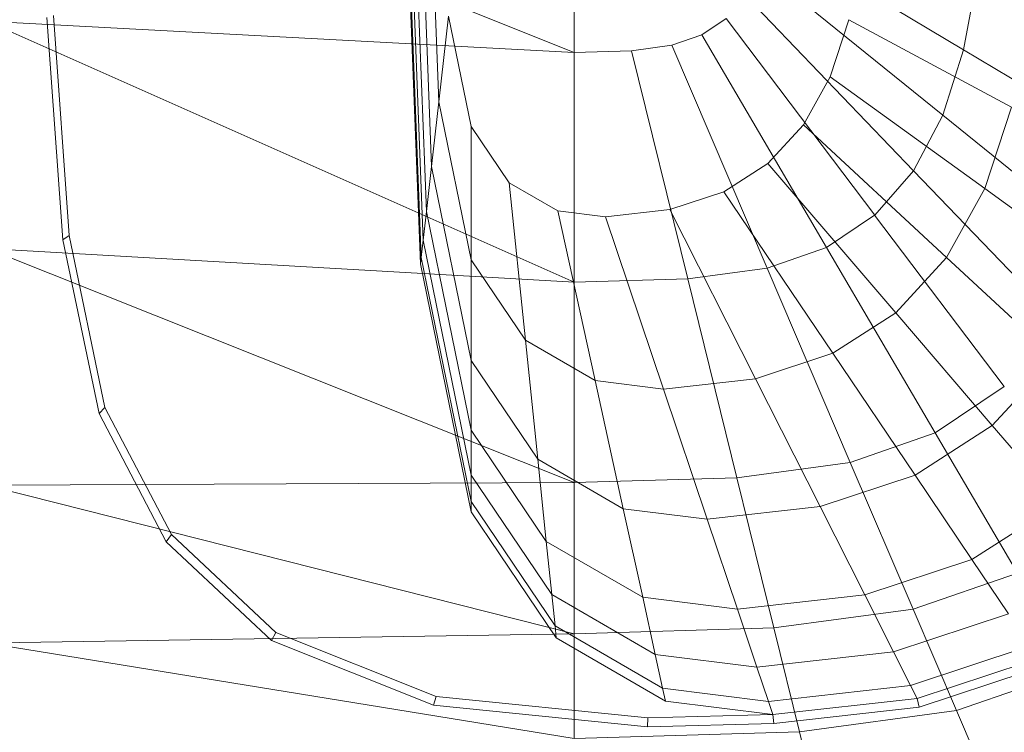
# Model space of a CAD drawing. Header units: metres. Extents: x 391.1 to 427.5, y 12.7 to 28.4.
# Tile 30 of 57: x 404.474 to 404.646, y 26.38 to 26.505. Entities that reach past the tile are written whole.
import ezdxf

# ---------------------------------------------------------------- set-up
doc = ezdxf.new("R2010")
doc.units = ezdxf.units.M
doc.layers.add('02_MOBILIARIO', color=7, linetype='Continuous', lineweight=18)
doc.layers.add('A-DETL-____-MBND', color=7, linetype='Continuous', lineweight=18)

# ---------------------------------------------------------------- blocks, each defined once
blk = doc.blocks.new('Family - Rentamans P1-154566-04_ELEC_P1')
at = {"layer": 'A-DETL-____-MBND', "color": 253, "true_color": 0xaaaaaa}
for p, q in [((0, 0.18276), (0.10273, 0.14157)), ((0.07584, 0.10456), (0.07287, 0.18276)), ((0.07598, 0.10571), (0.07304, 0.18276)), ((0.07689, 0.11374), (0.07426, 0.18276)), ((0.07778, 0.12158), (0.07545, 0.18276)), ((0.07907, 0.13292), (0.07717, 0.18276)), ((0.10273, 0.18276), (0.10273, 0.14157)), ((0.07631, 0.10869), (0.074, 0.1695)), ((0.17092, 0.14201), (0.13724, 0.16214)), ((0.16731, 0.13056), (0.13541, 0.15634)), ((0.1733, 0.15486), (0.17092, 0.14201)), ((0.16218, 0.12086), (0.13282, 0.15143)), ((0.10273, 0.14157), (0, 0.14702)), ((0, 0.14702), (0.10273, 0.10137)), ((0.01327, 0.10879), (0.01046, 0.14766)), ((0.01437, 0.10952), (0.01159, 0.14801)), ((0.08078, 0.14793), (0.07907, 0.13292)), ((0.08473, 0.12861), (0.08078, 0.14793)), ((0.12937, 0.14751), (0.12509, 0.14464)), ((0.15537, 0.1131), (0.12937, 0.14751)), ((0.15084, 0.14729), (0.14756, 0.13732)), ((0.17934, 0.13201), (0.15084, 0.14729)), ((0.12509, 0.14464), (0.11983, 0.14281)), ((0.14692, 0.10743), (0.12509, 0.14464)), ((0.10273, 0.14157), (0.11281, 0.14187)), ((0.10273, 0.14157), (0.10273, 0.10137)), ((0.11983, 0.14281), (0.11281, 0.14187)), ((0.11281, 0.14187), (0.12264, 0.10196)), ((0.11983, 0.14281), (0.13653, 0.10383)), ((0.17092, 0.14201), (0.16731, 0.13056)), ((0.20031, 0.12445), (0.17092, 0.14201)), ((0.14756, 0.13732), (0.14288, 0.12888)), ((0.17464, 0.11773), (0.14756, 0.13732)), ((0.07907, 0.13292), (0.07778, 0.12158)), ((0.08473, 0.10527), (0.07907, 0.13292)), ((0.17934, 0.13201), (0.17464, 0.11773)), ((0.16731, 0.13056), (0.16218, 0.12086)), ((0.19515, 0.10805), (0.16731, 0.13056)), ((0.09137, 0.11877), (0.08473, 0.12861)), ((0.08473, 0.12861), (0.08473, 0.10527)), ((0.14288, 0.12888), (0.13667, 0.12213)), ((0.16795, 0.10565), (0.14288, 0.12888)), ((0.07778, 0.12158), (0.07689, 0.11374)), ((0.08473, 0.08764), (0.07778, 0.12158)), ((0.13667, 0.12213), (0.12897, 0.11719)), ((0.13667, 0.12213), (0.15906, 0.09599)), ((0.16218, 0.12086), (0.15537, 0.1131)), ((0.18781, 0.09417), (0.16218, 0.12086)), ((0.09989, 0.11385), (0.09137, 0.11877)), ((0.09137, 0.11877), (0.09423, 0.09119)), ((0.17464, 0.11773), (0.16795, 0.10565)), ((0.19509, 0.10294), (0.17464, 0.11773)), ((0.12897, 0.11719), (0.1195, 0.11406)), ((0.12897, 0.11719), (0.14804, 0.08893)), ((0.10826, 0.11279), (0.09989, 0.11385)), ((0.09989, 0.11385), (0.10642, 0.08414)), ((0.1195, 0.11406), (0.10826, 0.11279)), ((0.1195, 0.11406), (0.13449, 0.08444)), ((0.07689, 0.11374), (0.07631, 0.10869)), ((0.08473, 0.07545), (0.07689, 0.11374)), ((0.10826, 0.11279), (0.1184, 0.08263)), ((0.15536, 0.1131), (0.14692, 0.10743)), ((0.17806, 0.08308), (0.15536, 0.1131)), ((0.01437, 0.10952), (0.01327, 0.10879)), ((0.01958, 0.07835), (0.01327, 0.10879)), ((0.02062, 0.07939), (0.01437, 0.10952)), ((0.07631, 0.10869), (0.07598, 0.1057)), ((0.08473, 0.0676), (0.07631, 0.10869)), ((0.10273, 0.10137), (0, 0.10722)), ((0, 0.10722), (0.10273, 0.06628)), ((0.14692, 0.10743), (0.13653, 0.10383)), ((0.14692, 0.10743), (0.16597, 0.07496)), ((0.07598, 0.10571), (0.07584, 0.10456)), ((0.08473, 0.06296), (0.07598, 0.1057)), ((0.09423, 0.09119), (0.08473, 0.10527)), ((0.08473, 0.10527), (0.08473, 0.08764)), ((0.16795, 0.10565), (0.15906, 0.09599)), ((0.18688, 0.08811), (0.16795, 0.10565)), ((0.08473, 0.06117), (0.07584, 0.10456)), ((0.13653, 0.10383), (0.12264, 0.10196)), ((0.13653, 0.10383), (0.1511, 0.06981)), ((0.12264, 0.10196), (0.10273, 0.10137)), ((0.12264, 0.10196), (0.13123, 0.06713)), ((0.10273, 0.10137), (0.10273, 0.06628)), ((0.15906, 0.09599), (0.14804, 0.08893)), ((0.15906, 0.09599), (0.17596, 0.07625)), ((0.10642, 0.08414), (0.09423, 0.09119)), ((0.09423, 0.09119), (0.09638, 0.07036)), ((0.14804, 0.08893), (0.13449, 0.08444)), ((0.14804, 0.08893), (0.16244, 0.06758)), ((0.18688, 0.08811), (0.17596, 0.07625)), ((0.09638, 0.07036), (0.08473, 0.08764)), ((0.08473, 0.08764), (0.08473, 0.07545)), ((0.1184, 0.08263), (0.10642, 0.08414)), ((0.10642, 0.08414), (0.11135, 0.0617)), ((0.13449, 0.08444), (0.1184, 0.08263)), ((0.13449, 0.08444), (0.14581, 0.06207)), ((0.17806, 0.08308), (0.16597, 0.07496)), ((0.1184, 0.08263), (0.12606, 0.05985)), ((0.02062, 0.07939), (0.01958, 0.07835)), ((0.03228, 0.05718), (0.02062, 0.07939)), ((0.03136, 0.05592), (0.01958, 0.07835)), ((0.17596, 0.07625), (0.16244, 0.06758)), ((0.17596, 0.07625), (0.18765, 0.06261)), ((0.09788, 0.05596), (0.08473, 0.07545)), ((0.08473, 0.07545), (0.08473, 0.0676)), ((0.16597, 0.07496), (0.1511, 0.06981)), ((0.16597, 0.07496), (0.18036, 0.05043)), ((0.11135, 0.0617), (0.09638, 0.07036)), ((0.09638, 0.07036), (0.09788, 0.05596)), ((0.1511, 0.06981), (0.13123, 0.06713)), ((0.1511, 0.06981), (0.1621, 0.04411)), ((0.08473, 0.06296), (0.08473, 0.0676)), ((0.09884, 0.04668), (0.08473, 0.0676)), ((0.16244, 0.06758), (0.14581, 0.06207)), ((0.16244, 0.06758), (0.17239, 0.05283)), ((0.10273, 0.06628), (0, 0.06579)), ((0, 0.06579), (0.10273, 0.03978)), ((0.13123, 0.06713), (0.10273, 0.06628)), ((0.10273, 0.06628), (0.10273, 0.03978)), ((0.13123, 0.06713), (0.13772, 0.04082)), ((0.08473, 0.06117), (0.08473, 0.06296)), ((0.09941, 0.0412), (0.08473, 0.06296)), ((0.14581, 0.06207), (0.12606, 0.05985)), ((0.14581, 0.06207), (0.15363, 0.04662)), ((0.18765, 0.06261), (0.17239, 0.05283)), ((0.09963, 0.03908), (0.08473, 0.06117)), ((0.12606, 0.05985), (0.11135, 0.0617)), ((0.11135, 0.0617), (0.11476, 0.0462)), ((0.12606, 0.05985), (0.13135, 0.04411)), ((0.03228, 0.05718), (0.03136, 0.05592)), ((0.05051, 0.04004), (0.03228, 0.05718)), ((0.04977, 0.03861), (0.03136, 0.05592)), ((0.11476, 0.0462), (0.09788, 0.05596)), ((0.09788, 0.05596), (0.09884, 0.04668)), ((0.17239, 0.05283), (0.15363, 0.04662)), ((0.17239, 0.05283), (0.17881, 0.04332)), ((0.18036, 0.05043), (0.1621, 0.04411)), ((0.11696, 0.0362), (0.09884, 0.04668)), ((0.09884, 0.04668), (0.09941, 0.0412)), ((0.15363, 0.04662), (0.13135, 0.04411)), ((0.15363, 0.04662), (0.15867, 0.03665)), ((0.13135, 0.04411), (0.11476, 0.0462)), ((0.11476, 0.0462), (0.11696, 0.0362)), ((0.13135, 0.04411), (0.13476, 0.03396)), ((0.1621, 0.04411), (0.13772, 0.04082)), ((0.17881, 0.04332), (0.15867, 0.03665)), ((0.1621, 0.04411), (0.16971, 0.02635)), ((0.10273, 0.03978), (0, 0.03818)), ((0.05051, 0.04004), (0.04977, 0.03861)), ((0.07861, 0.02883), (0.05051, 0.04004)), ((0.11825, 0.0303), (0.09941, 0.0412)), ((0.09941, 0.0412), (0.09963, 0.03908)), ((0.13772, 0.04082), (0.10273, 0.03978)), ((0.10273, 0.03978), (0.10273, 0.02147)), ((0.13772, 0.04082), (0.1422, 0.02264)), ((0, 0.03818), (0.10273, 0.02147)), ((0.07816, 0.02729), (0.04977, 0.03861)), ((0.11875, 0.02802), (0.09963, 0.03908)), ((0.13476, 0.03396), (0.11696, 0.0362)), ((0.11696, 0.0362), (0.11825, 0.0303)), ((0.15867, 0.03665), (0.13476, 0.03396)), ((0.15867, 0.03665), (0.16165, 0.03076)), ((0.1826, 0.0377), (0.16165, 0.03076)), ((0.18406, 0.03553), (0.1628, 0.0285)), ((0.13476, 0.03396), (0.13678, 0.02796)), ((0.18466, 0.03406), (0.16318, 0.02695)), ((0.16971, 0.02635), (0.1903, 0.03348)), ((0.13678, 0.02796), (0.11825, 0.0303)), ((0.11825, 0.0303), (0.11875, 0.02802)), ((0.16165, 0.03076), (0.13678, 0.02796)), ((0.16165, 0.03076), (0.1628, 0.0285)), ((0.07861, 0.02883), (0.07816, 0.02729)), ((0.11566, 0.02511), (0.07861, 0.02883)), ((0.13755, 0.02565), (0.11875, 0.02802)), ((0.13678, 0.02796), (0.13755, 0.02565)), ((0.1628, 0.0285), (0.13755, 0.02565)), ((0.1628, 0.0285), (0.16318, 0.02695)), ((0.11557, 0.02353), (0.07816, 0.02729)), ((0.16318, 0.02695), (0.13769, 0.02408)), ((0.16971, 0.02635), (0.1422, 0.02264)), ((0.16971, 0.02635), (0.17461, 0.0149)), ((0.11566, 0.02511), (0.11557, 0.02353)), ((0.13755, 0.02565), (0.11566, 0.02511)), ((0.13755, 0.02565), (0.13769, 0.02408)), ((0.1422, 0.02264), (0.10273, 0.02147)), ((0.13769, 0.02408), (0.11557, 0.02353)), ((0.1422, 0.02264), (0.14508, 0.01092))]:
    blk.add_line(p, q, dxfattribs=at)
blk = doc.blocks.new('LONDR55-XX_ZZ-ARQ-CAA-M3D-Londres55_ifc-1-04_ELEC_P1')
at = {"layer": '02_MOBILIARIO', "color": 253, "lineweight": 18, "true_color": 0xaaaaaa}
blk.add_blockref('Family - Rentamans P1-154566-04_ELEC_P1', (404.46838, 26.35771), dxfattribs=at)

msp = doc.modelspace()

# ---------------------------------------------------------------- block references
at = {"lineweight": 5}
msp.add_blockref('LONDR55-XX_ZZ-ARQ-CAA-M3D-Londres55_ifc-1-04_ELEC_P1', (0, 0), dxfattribs=at)

doc.saveas('drawing.dxf')
